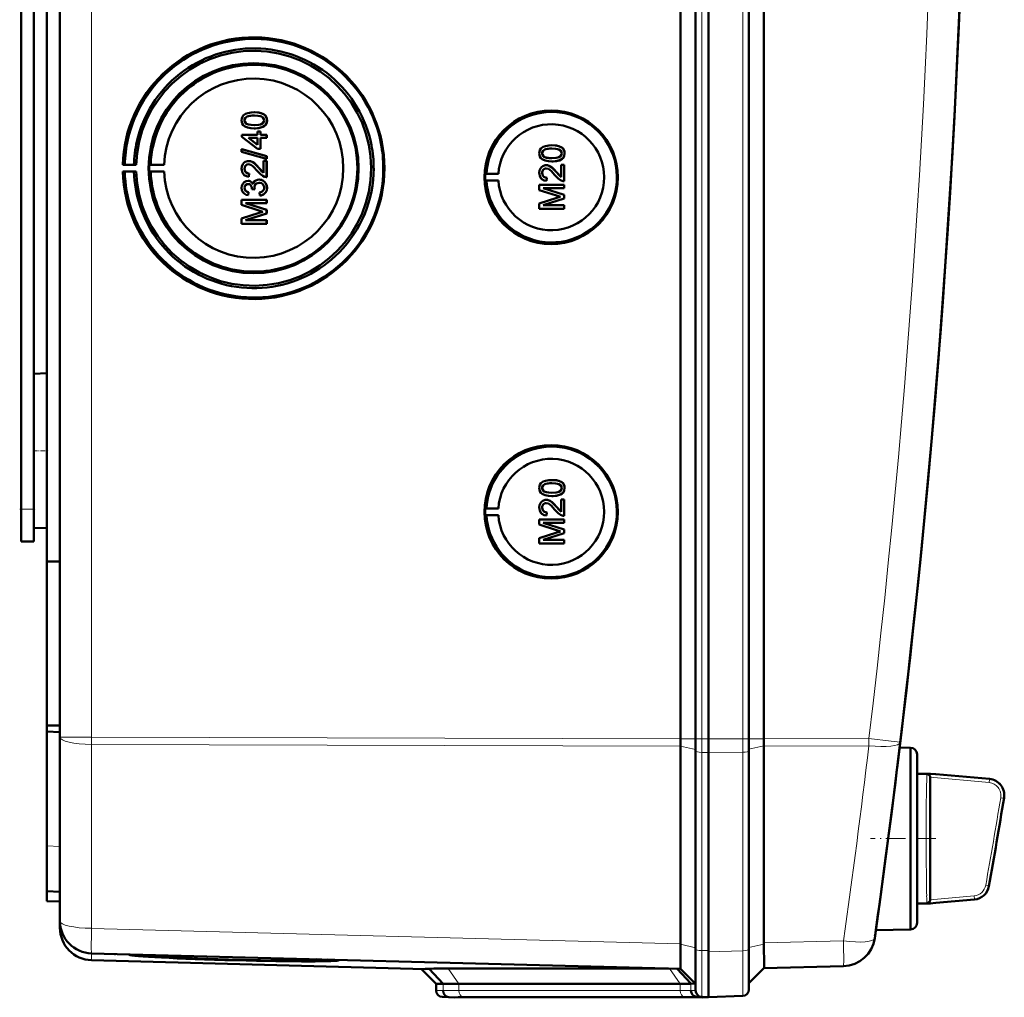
# Model space of a CAD drawing. Extents: x -1595 to 1972, y -1684 to 713.
# Tile 16 of 60: x 476 to 628, y -1412 to -1262. Entities that reach past the tile are written whole.
import ezdxf

# ---------------------------------------------------------------- set-up
doc = ezdxf.new("R2010")
doc.units = 0
doc.linetypes.add('DASHDOT', pattern=[18.5, 12, -3, 0.5, -3])

msp = doc.modelspace()

# ---------------------------------------------------------------- linework, layer by layer
at = {"color": 7, "lineweight": 50}
for p, q in [((578.27, -1372.55), (578.27, -1024.51)), ((580.57, -1024.5), (580.57, -1372.56)), ((582.57, -1024.5), (582.57, -1372.56)), ((588.81, -1372.56), (588.81, -1024.5)), ((591.1, -1372.54), (591.1, -1024.53)), ((482.57, -1372.28), (482.57, -1024.79)), ((582.56, -1039.5), (582.56, -1352.29)), ((478.57, -1321.72), (478.57, -1075.34)), ((480.57, -1199.46), (480.57, -1345.22)), ((476.57, -1337.13), (476.57, -1207.13)), ((512.54, -1275.93), (512.55, -1275.93)), ((511.04, -1277.17), (511.04, -1277.17)), ((511.3, -1277.68), (511.31, -1277.68)), ((514.12, -1278.03), (514.13, -1278.03)), ((514.49, -1277.17), (514.5, -1277.17)), ((510.64, -1279.39), (513.01, -1279.39)), ((510.64, -1279.73), (510.64, -1279.39)), ((513.01, -1281.56), (510.64, -1279.73)), ((512.54, -1278.4), (512.55, -1278.4)), ((513.01, -1278.89), (513.51, -1278.89)), ((513.01, -1279.39), (513.01, -1278.89)), ((513.51, -1278.89), (513.51, -1279.39)), ((513.51, -1278.89), (513.51, -1279.39)), ((513.51, -1278.89), (513.51, -1278.89)), ((513.51, -1279.39), (514.44, -1279.39)), ((514.44, -1279.39), (514.44, -1279.88)), ((514.44, -1279.39), (514.45, -1279.39)), ((514.45, -1279.39), (514.45, -1279.88)), ((511.62, -1279.88), (513.01, -1280.95)), ((513.01, -1279.88), (511.62, -1279.88)), ((511.63, -1279.88), (513.02, -1280.95)), ((513.01, -1280.95), (513.01, -1279.88)), ((513.51, -1279.88), (513.51, -1281.56)), ((513.51, -1279.88), (513.51, -1281.56)), ((514.44, -1279.88), (513.51, -1279.88)), ((514.44, -1279.88), (514.45, -1279.88)), ((558.44, -1281.02), (558.44, -1281.02)), ((510.59, -1281.6), (514.44, -1282.68)), ((510.59, -1282.01), (510.59, -1281.6)), ((510.59, -1281.6), (510.6, -1281.6)), ((514.44, -1283.09), (510.59, -1282.01)), ((510.6, -1281.6), (514.45, -1282.68)), ((513.51, -1281.56), (513.01, -1281.56)), ((513.51, -1281.56), (513.51, -1281.56)), ((514.44, -1282.68), (514.44, -1283.09)), ((514.44, -1282.68), (514.45, -1282.68)), ((514.45, -1282.68), (514.45, -1283.09)), ((556.93, -1282.26), (556.94, -1282.26)), ((557.19, -1282.77), (557.2, -1282.77)), ((560.38, -1282.26), (560.39, -1282.26)), ((492.56, -1284), (492.26, -1284.05)), ((492.26, -1284.05), (494.32, -1284.05)), ((493.99, -1284.03), (492.56, -1284)), ((494.32, -1284.05), (493.99, -1284.03)), ((496.56, -1284.02), (496.35, -1284.05)), ((496.35, -1284.05), (498.63, -1284.05)), ((498.63, -1284.05), (496.56, -1284.02)), ((511.66, -1283.44), (511.66, -1283.44)), ((513.95, -1285.27), (513.95, -1283.39)), ((513.95, -1283.39), (514.44, -1283.39)), ((514.44, -1283.09), (514.45, -1283.09)), ((514.44, -1283.39), (514.44, -1285.91)), ((514.44, -1283.39), (514.45, -1283.39)), ((514.45, -1283.39), (514.45, -1285.91)), ((557.55, -1284.08), (557.55, -1284.08)), ((558.44, -1283.49), (558.44, -1283.49)), ((559.84, -1284.03), (560.34, -1284.03)), ((559.84, -1285.92), (559.84, -1284.03)), ((560.01, -1283.12), (560.02, -1283.12)), ((560.34, -1284.03), (560.34, -1286.55)), ((560.34, -1284.03), (560.34, -1286.55)), ((560.34, -1284.03), (560.34, -1284.03)), ((492.26, -1285.05), (492.56, -1285.1)), ((494.32, -1285.05), (492.26, -1285.05)), ((492.56, -1285.1), (493.99, -1285.07)), ((493.99, -1285.07), (494.32, -1285.05)), ((496.56, -1285.08), (496.35, -1285.05)), ((496.35, -1285.05), (498.63, -1285.05)), ((498.63, -1285.05), (496.56, -1285.08)), ((511.04, -1284.63), (511.04, -1284.63)), ((511.73, -1285.36), (511.68, -1285.86)), ((511.68, -1285.86), (511.69, -1285.86)), ((511.74, -1285.36), (511.69, -1285.86)), ((511.73, -1285.36), (511.74, -1285.36)), ((513.24, -1284.51), (513.95, -1285.27)), ((513.24, -1284.51), (513.24, -1284.51)), ((548.14, -1285.44), (548.34, -1285.41)), ((548.14, -1285.44), (550.18, -1285.44)), ((548.34, -1285.41), (550.18, -1285.44)), ((556.93, -1285.28), (556.94, -1285.28)), ((559.13, -1285.15), (559.84, -1285.91)), ((559.13, -1285.15), (559.13, -1285.15)), ((511.57, -1286.5), (511.58, -1286.5)), ((513.28, -1286.3), (513.29, -1286.3)), ((514.44, -1285.91), (514.45, -1285.91)), ((548.14, -1286.44), (548.34, -1286.47)), ((548.14, -1286.44), (550.18, -1286.44)), ((548.34, -1286.47), (550.18, -1286.44)), ((556.48, -1287.1), (560.34, -1287.1)), ((556.48, -1287.91), (556.48, -1287.1)), ((557.62, -1286.01), (557.57, -1286.5)), ((557.57, -1286.5), (557.58, -1286.5)), ((557.63, -1286.01), (557.58, -1286.5)), ((557.62, -1286.01), (557.63, -1286.01)), ((560.34, -1286.55), (560.34, -1286.55)), ((560.34, -1287.1), (560.34, -1287.64)), ((560.34, -1287.1), (560.34, -1287.64)), ((560.34, -1287.1), (560.34, -1287.1)), ((511.04, -1287.58), (511.04, -1287.58)), ((511.63, -1288.23), (511.58, -1288.72)), ((511.58, -1288.72), (511.59, -1288.72)), ((511.64, -1288.23), (511.59, -1288.72)), ((511.63, -1288.23), (511.64, -1288.23)), ((512.17, -1287.79), (512.18, -1287.72)), ((512.62, -1287.84), (512.17, -1287.79)), ((512.56, -1287.52), (512.57, -1287.52)), ((512.62, -1287.84), (512.62, -1287.84)), ((513.41, -1288.77), (513.36, -1288.28)), ((513.41, -1288.77), (513.41, -1288.77)), ((514.49, -1287.57), (514.5, -1287.57)), ((559.14, -1288.76), (556.48, -1287.91)), ((557.08, -1287.64), (560.34, -1288.67)), ((557.08, -1287.64), (560.34, -1288.67)), ((560.34, -1287.64), (557.08, -1287.64)), ((560.34, -1287.64), (560.34, -1287.64)), ((560.34, -1288.67), (560.34, -1289.24)), ((560.34, -1288.67), (560.34, -1289.24)), ((560.34, -1288.67), (560.34, -1288.67)), ((510.59, -1289.41), (514.44, -1289.41)), ((510.59, -1290.22), (510.59, -1289.41)), ((513.25, -1291.08), (510.59, -1290.22)), ((511.18, -1289.96), (514.44, -1290.99)), ((514.44, -1289.96), (511.18, -1289.96)), ((511.19, -1289.96), (514.45, -1290.99)), ((514.44, -1289.41), (514.44, -1289.96)), ((514.44, -1289.41), (514.45, -1289.41)), ((514.44, -1289.96), (514.45, -1289.96)), ((514.45, -1289.41), (514.45, -1289.96)), ((556.48, -1289.98), (559.19, -1289.12)), ((556.48, -1290.8), (556.48, -1289.98)), ((560.34, -1289.24), (557.08, -1290.26)), ((560.34, -1289.24), (557.08, -1290.26)), ((557.08, -1290.26), (560.34, -1290.26)), ((560.34, -1289.24), (560.34, -1289.24)), ((560.34, -1290.26), (560.34, -1290.8)), ((560.34, -1290.26), (560.34, -1290.8)), ((560.34, -1290.26), (560.34, -1290.26)), ((510.59, -1292.3), (513.29, -1291.44)), ((514.44, -1291.55), (511.18, -1292.58)), ((514.45, -1291.55), (511.19, -1292.58)), ((514.44, -1290.99), (514.44, -1291.55)), ((514.44, -1290.99), (514.45, -1290.99)), ((514.44, -1291.55), (514.45, -1291.55)), ((514.45, -1290.99), (514.45, -1291.55)), ((560.34, -1290.8), (556.48, -1290.8)), ((560.34, -1290.8), (560.34, -1290.8)), ((510.59, -1293.12), (510.59, -1292.3)), ((514.44, -1293.12), (510.59, -1293.12)), ((511.18, -1292.58), (514.44, -1292.58)), ((514.44, -1292.58), (514.44, -1293.12)), ((514.44, -1292.58), (514.45, -1292.58)), ((514.44, -1293.12), (514.45, -1293.12)), ((514.45, -1292.58), (514.45, -1293.12)), ((478.57, -1316.24), (480.57, -1316.18)), ((478.57, -1316.24), (480.57, -1316.18)), ((478.57, -1328.13), (478.57, -1316.24)), ((478.57, -1340.03), (478.57, -1328.13)), ((558.44, -1332.63), (558.44, -1332.63)), ((556.93, -1333.87), (556.94, -1333.87)), ((557.19, -1334.38), (557.2, -1334.38)), ((560.38, -1333.86), (560.39, -1333.86)), ((478.57, -1337.13), (478.57, -1334.54)), ((557.55, -1335.69), (557.55, -1335.69)), ((558.44, -1335.1), (558.44, -1335.1)), ((559.84, -1335.64), (560.34, -1335.64)), ((559.84, -1337.53), (559.84, -1335.64)), ((560.01, -1334.72), (560.02, -1334.72)), ((560.34, -1335.64), (560.34, -1338.16)), ((560.34, -1335.64), (560.34, -1338.16)), ((560.34, -1335.64), (560.34, -1335.64)), ((476.57, -1342.13), (476.57, -1337.13)), ((478.57, -1342.13), (478.57, -1337.13)), ((548.14, -1337.04), (548.34, -1337.01)), ((548.14, -1337.04), (550.18, -1337.04)), ((548.34, -1337.01), (550.18, -1337.04)), ((556.93, -1336.89), (556.94, -1336.89)), ((559.13, -1336.76), (559.84, -1337.52)), ((559.13, -1336.76), (559.13, -1336.76)), ((548.14, -1338.04), (548.34, -1338.07)), ((548.14, -1338.04), (550.18, -1338.04)), ((548.34, -1338.07), (550.18, -1338.04)), ((556.48, -1338.7), (560.34, -1338.7)), ((556.48, -1339.51), (556.48, -1338.7)), ((557.62, -1337.62), (557.57, -1338.11)), ((557.57, -1338.11), (557.58, -1338.11)), ((557.63, -1337.62), (557.58, -1338.11)), ((557.62, -1337.62), (557.63, -1337.62)), ((560.34, -1338.16), (560.34, -1338.16)), ((560.34, -1338.7), (560.34, -1339.25)), ((560.34, -1338.7), (560.34, -1339.25)), ((560.34, -1338.7), (560.34, -1338.7)), ((478.57, -1340.03), (480.57, -1340.08)), ((559.14, -1340.37), (556.48, -1339.51)), ((557.08, -1339.25), (560.34, -1340.27)), ((557.08, -1339.25), (560.34, -1340.27)), ((560.34, -1339.25), (557.08, -1339.25)), ((560.34, -1339.25), (560.34, -1339.25)), ((560.34, -1340.27), (560.34, -1340.84)), ((560.34, -1340.27), (560.34, -1340.84)), ((560.34, -1340.27), (560.34, -1340.27)), ((556.48, -1341.59), (559.19, -1340.73)), ((556.48, -1342.41), (556.48, -1341.59)), ((560.34, -1340.84), (557.08, -1341.86)), ((560.34, -1340.84), (557.08, -1341.86)), ((557.08, -1341.86), (560.34, -1341.86)), ((560.34, -1340.84), (560.34, -1340.84)), ((560.34, -1341.86), (560.34, -1342.41)), ((560.34, -1341.86), (560.34, -1342.41)), ((560.34, -1341.86), (560.34, -1341.86)), ((476.57, -1342.13), (478.57, -1342.13)), ((560.34, -1342.41), (556.48, -1342.41)), ((560.34, -1342.41), (560.34, -1342.41)), ((480.57, -1345.22), (482.57, -1345.2)), ((480.57, -1370.49), (480.57, -1345.22)), ((582.56, -1372.56), (582.56, -1352.29)), ((480.57, -1370.49), (482.57, -1370.51)), ((480.57, -1370.49), (480.57, -1371.43)), ((480.57, -1371.43), (480.57, -1389.07)), ((480.57, -1371.43), (482.57, -1371.53)), ((482.57, -1400.64), (482.57, -1372.28)), ((578.27, -1373.67), (578.27, -1404.15)), ((580.57, -1372.56), (580.57, -1374.41)), ((582.56, -1372.56), (582.56, -1374.64)), ((582.57, -1372.56), (582.57, -1374.64)), ((588.81, -1372.56), (588.81, -1374.38)), ((591.1, -1373.66), (591.1, -1373.64)), ((591.1, -1373.66), (591.1, -1404.03)), ((613.74, -1373.93), (612.05, -1373.88)), ((613.74, -1387.93), (613.74, -1373.93)), ((580.57, -1374.41), (580.57, -1404.98)), ((582.56, -1374.64), (582.56, -1405.41)), ((582.57, -1374.64), (582.57, -1405.21)), ((588.81, -1374.38), (588.81, -1405)), ((614.74, -1374.93), (614.74, -1387.93)), ((614.74, -1377.93), (614.74, -1374.93)), ((611.71, -1376.67), (611.58, -1377.68)), ((614.74, -1377.93), (616.77, -1377.93)), ((616.76, -1378.48), (616.76, -1378.53)), ((617.59, -1378), (616.77, -1377.93)), ((617.6, -1378), (616.77, -1377.93)), ((617.6, -1378), (625.9, -1378.73)), ((616.76, -1378.53), (616.76, -1378.54)), ((616.77, -1378.54), (616.77, -1397.31)), ((480.57, -1396.06), (480.57, -1389.07)), ((613.74, -1397.69), (613.74, -1387.93)), ((614.74, -1387.93), (614.74, -1400.93)), ((480.57, -1397.56), (480.57, -1396.06)), ((482.57, -1396.13), (480.57, -1396.06)), ((480.57, -1397.56), (482.57, -1397.63)), ((613.74, -1401.93), (613.74, -1397.69)), ((614.74, -1397.93), (616.77, -1397.93)), ((614.74, -1400.93), (614.74, -1397.93)), ((617.6, -1397.86), (616.77, -1397.93)), ((623.57, -1397.33), (617.6, -1397.86)), ((482.57, -1401.69), (482.57, -1400.65)), ((613.74, -1401.93), (608.37, -1402.07)), ((578.26, -1404.23), (578.25, -1405.1)), ((578.26, -1404.23), (578.27, -1404.15)), ((608.27, -1402.81), (608.24, -1402.98)), ((578.27, -1408.02), (487.43, -1405.64)), ((491, -1405.73), (491.13, -1405.74)), ((580.57, -1404.98), (580.57, -1411.35)), ((582.56, -1412.38), (582.56, -1405.41)), ((582.57, -1405.21), (582.57, -1405.41)), ((588.81, -1411.2), (588.81, -1405)), ((538.88, -1408.04), (487.43, -1406.69)), ((494.98, -1405.9), (493.26, -1405.86)), ((493.27, -1405.83), (494.98, -1405.88)), ((494.98, -1405.88), (494.97, -1405.84)), ((523.85, -1406.65), (523.87, -1406.59)), ((540.57, -1410.32), (538.27, -1408.02)), ((541.65, -1410.35), (539.51, -1408)), ((542.42, -1407.97), (576.41, -1407.97)), ((579.85, -1410.3), (577.75, -1408.01)), ((578.26, -1408.02), (580.57, -1410.32)), ((591.1, -1407.9), (588.81, -1410.2)), ((603.38, -1407.59), (591.1, -1407.91)), ((540.57, -1411.35), (540.57, -1410.32)), ((541.65, -1410.35), (540.57, -1410.32)), ((578.22, -1410.32), (544.08, -1410.32)), ((580.57, -1410.32), (579.85, -1410.3)), ((542.57, -1412.38), (541.53, -1412.35)), ((543.47, -1412.41), (542.53, -1412.37)), ((543.47, -1412.41), (542.57, -1412.38)), ((579.63, -1412.38), (545.49, -1412.38)), ((579.64, -1412.38), (545.49, -1412.38)), ((581.68, -1412.36), (580.74, -1412.32)), ((581.53, -1412.35), (582.57, -1412.38)), ((582.56, -1412.38), (581.65, -1412.41)), ((582.57, -1412.38), (581.68, -1412.36)), ((587.85, -1412.2), (582.56, -1412.38)), ((582.57, -1412.38), (582.57, -1412.38))]:
    msp.add_line(p, q, dxfattribs=at)
at = {"color": 7, "lineweight": 18}
for p, q in [((581.53, -1024.5), (581.53, -1372.56)), ((587.85, -1372.56), (587.85, -1024.5)), ((487.43, -1372.28), (487.43, -1024.79)), ((476.57, -1337.13), (478.57, -1337.13)), ((487.43, -1372.28), (482.57, -1372.28)), ((487.43, -1372.28), (578.27, -1372.55)), ((487.43, -1372.28), (487.43, -1373.4)), ((578.27, -1373.67), (487.43, -1373.4)), ((487.43, -1401.77), (487.43, -1373.4)), ((578.27, -1372.56), (580.57, -1372.56)), ((578.27, -1373.66), (580.57, -1374.18)), ((581.53, -1372.56), (580.57, -1372.56)), ((581.53, -1372.56), (581.53, -1374.63)), ((582.57, -1372.56), (581.53, -1372.56)), ((587.85, -1372.56), (582.56, -1372.56)), ((587.85, -1372.56), (587.85, -1374.6)), ((587.85, -1372.56), (588.81, -1372.56)), ((591.1, -1372.56), (588.81, -1372.56)), ((591.1, -1373.64), (588.81, -1374.15)), ((591.1, -1372.54), (607.3, -1372.49)), ((607.3, -1373.61), (591.1, -1373.66)), ((581.53, -1374.63), (581.53, -1405.21)), ((581.53, -1374.63), (582.57, -1374.64)), ((587.85, -1374.6), (582.56, -1374.64)), ((587.85, -1374.6), (587.85, -1405.23)), ((611.7, -1376.67), (611.71, -1376.67)), ((611.58, -1377.7), (611.58, -1377.68)), ((616.24, -1378.39), (616.25, -1378.16)), ((616.25, -1378.16), (616.26, -1378.07)), ((616.26, -1378.07), (616.27, -1378.01)), ((616.76, -1378.48), (625.84, -1379.3)), ((616.78, -1377.98), (625.88, -1378.81)), ((625.84, -1379.3), (625.88, -1378.81)), ((628.12, -1381.71), (627.62, -1381.63)), ((480.57, -1389.07), (482.57, -1389.14)), ((625.31, -1395.11), (625.8, -1395.2)), ((616.23, -1397.15), (616.21, -1396.76)), ((616.26, -1397.78), (616.25, -1397.69)), ((616.27, -1397.85), (616.26, -1397.78)), ((623.52, -1396.77), (616.76, -1397.37)), ((623.57, -1397.26), (616.78, -1397.87)), ((623.57, -1397.26), (623.52, -1396.77)), ((487.43, -1401.77), (578.27, -1404.15)), ((578.26, -1404.23), (580.57, -1404.75)), ((591.1, -1404.21), (588.81, -1404.72)), ((591.1, -1404.03), (603.38, -1403.71)), ((608.27, -1402.82), (608.27, -1402.81)), ((487.43, -1406.69), (487.43, -1405.64)), ((581.53, -1405.21), (581.53, -1412.35)), ((582.57, -1405.21), (581.53, -1405.21)), ((582.56, -1405.41), (587.85, -1405.23)), ((544.08, -1410.32), (542.42, -1407.97)), ((578.22, -1410.32), (576.56, -1407.97)), ((541.65, -1411.37), (541.65, -1410.35)), ((544.08, -1411.35), (544.08, -1410.32)), ((578.22, -1411.35), (578.22, -1410.32)), ((579.85, -1411.33), (579.85, -1410.3)), ((541.65, -1411.37), (540.57, -1411.35)), ((578.22, -1411.35), (544.08, -1411.35)), ((580.57, -1411.35), (579.85, -1411.33)), ((542.53, -1412.37), (541.53, -1412.35)), ((578.9, -1412.35), (544.76, -1412.35)), ((581.53, -1412.35), (580.74, -1412.32)), ((581.65, -1412.41), (581.65, -1412.35))]:
    msp.add_line(p, q, dxfattribs=at)
at = {"color": 7, "linetype": 'DASHDOT', "lineweight": 18, "ltscale": 0.060001}
for p, q in [((478.37, -1328.13), (480.77, -1328.13)), ((476.37, -1337.13), (478.77, -1337.13))]:
    msp.add_line(p, q, dxfattribs=at)
at = {"color": 7, "linetype": 'DASHDOT', "lineweight": 18, "ltscale": 0.252676}
msp.add_line((617.64, -1387.93), (607.53, -1387.93), dxfattribs=at)
at = {"color": 7, "lineweight": 50}
for points in [[(510.59, -1277.17), (510.62, -1276.9), (510.7, -1276.65), (510.84, -1276.43), (511.04, -1276.26), (511.19, -1276.17), (511.52, -1276.05), (512.04, -1275.95), (512.54, -1275.93)], [(512.55, -1276.42), (511.99, -1276.45), (511.62, -1276.52), (511.44, -1276.58), (511.28, -1276.68), (511.15, -1276.82), (511.05, -1277.08), (511.04, -1277.17)], [(512.54, -1276.42), (512.17, -1276.43), (511.86, -1276.47), (511.58, -1276.52), (511.44, -1276.57), (511.18, -1276.77), (511.05, -1277.02), (511.04, -1277.17)], [(512.54, -1275.93), (513.07, -1275.95), (513.58, -1276.05), (513.83, -1276.14), (514.06, -1276.27), (514.25, -1276.44), (514.39, -1276.67), (514.47, -1276.92), (514.49, -1277.17)], [(514.05, -1277.17), (514.02, -1276.98), (513.88, -1276.75), (513.63, -1276.57), (513.42, -1276.5), (513.1, -1276.45), (512.54, -1276.42)], [(512.55, -1275.93), (513.05, -1275.95), (513.23, -1275.97), (513.72, -1276.09), (514.07, -1276.27), (514.32, -1276.52), (514.47, -1276.86), (514.5, -1277.17)], [(512.54, -1278.4), (512.02, -1278.38), (511.51, -1278.28), (511.14, -1278.13), (511.03, -1278.06), (510.83, -1277.89), (510.69, -1277.67), (510.61, -1277.41), (510.59, -1277.17)], [(511.04, -1277.17), (511.07, -1277.35), (511.22, -1277.61), (511.31, -1277.68)], [(511.04, -1277.17), (511.05, -1277.29), (511.13, -1277.51), (511.3, -1277.68)], [(511.3, -1277.68), (511.64, -1277.82), (512.02, -1277.88), (512.54, -1277.91)], [(511.31, -1277.68), (511.71, -1277.83), (512.04, -1277.88), (512.55, -1277.91)], [(512.54, -1277.91), (513.2, -1277.87), (513.47, -1277.82), (513.61, -1277.77), (513.87, -1277.59), (514.02, -1277.35), (514.05, -1277.17)], [(514.12, -1278.03), (513.84, -1278.19), (513.36, -1278.33), (512.71, -1278.4), (512.54, -1278.4)], [(514.13, -1278.03), (513.7, -1278.24), (513.22, -1278.36), (512.55, -1278.4)], [(514.49, -1277.17), (514.44, -1277.55), (514.31, -1277.81), (514.12, -1278.03)], [(514.5, -1277.17), (514.45, -1277.55), (514.26, -1277.89), (514.13, -1278.03)], [(556.48, -1282.26), (556.51, -1282), (556.59, -1281.74), (556.73, -1281.52), (556.93, -1281.35), (557.09, -1281.26), (557.42, -1281.14), (557.93, -1281.04), (558.44, -1281.02)], [(558.44, -1281.02), (558.94, -1281.04), (559.12, -1281.06), (559.61, -1281.18), (559.96, -1281.36), (560.21, -1281.61), (560.36, -1281.95), (560.39, -1282.26)], [(558.44, -1281.02), (558.96, -1281.05), (559.47, -1281.14), (559.72, -1281.23), (559.95, -1281.36), (560.14, -1281.53), (560.29, -1281.76), (560.36, -1282.01), (560.38, -1282.26)], [(558.44, -1283.49), (557.91, -1283.47), (557.4, -1283.37), (557.03, -1283.22), (556.92, -1283.16), (556.73, -1282.98), (556.58, -1282.76), (556.51, -1282.5), (556.48, -1282.26)], [(558.43, -1281.52), (558.06, -1281.53), (557.75, -1281.56), (557.47, -1281.61), (557.33, -1281.66), (557.08, -1281.86), (556.94, -1282.12), (556.93, -1282.26)], [(556.93, -1282.26), (556.94, -1282.38), (557.03, -1282.6), (557.19, -1282.77)], [(558.44, -1281.52), (557.88, -1281.54), (557.51, -1281.61), (557.33, -1281.67), (557.17, -1281.77), (557.04, -1281.91), (556.94, -1282.17), (556.94, -1282.26)], [(556.94, -1282.26), (556.96, -1282.44), (557.11, -1282.7), (557.2, -1282.77)], [(557.19, -1282.77), (557.54, -1282.91), (557.91, -1282.97), (558.43, -1283)], [(557.2, -1282.77), (557.6, -1282.93), (557.93, -1282.98), (558.44, -1283)], [(559.94, -1282.26), (559.91, -1282.07), (559.77, -1281.84), (559.52, -1281.66), (559.31, -1281.59), (558.99, -1281.54), (558.43, -1281.52)], [(558.43, -1283), (559.09, -1282.96), (559.36, -1282.91), (559.5, -1282.87), (559.77, -1282.68), (559.91, -1282.44), (559.94, -1282.26)], [(560.38, -1282.26), (560.33, -1282.64), (560.21, -1282.9), (560.01, -1283.12)], [(560.39, -1282.26), (560.34, -1282.64), (560.16, -1282.98), (560.02, -1283.12)], [(510.59, -1284.62), (510.63, -1284.27), (510.76, -1283.94), (510.93, -1283.72), (511.15, -1283.56), (511.48, -1283.45), (511.66, -1283.44)], [(511.67, -1283.93), (511.46, -1283.97), (511.32, -1284.04), (511.18, -1284.18), (511.1, -1284.33), (511.04, -1284.63)], [(511.66, -1283.93), (511.45, -1283.97), (511.27, -1284.07), (511.14, -1284.23), (511.06, -1284.43), (511.04, -1284.63)], [(511.66, -1283.44), (511.95, -1283.47), (512.29, -1283.61), (512.55, -1283.79), (512.96, -1284.19), (513.24, -1284.51)], [(511.66, -1283.44), (511.85, -1283.45), (512.23, -1283.58), (512.56, -1283.8), (512.84, -1284.07), (513.24, -1284.51)], [(513, -1284.97), (512.42, -1284.33), (512.29, -1284.21), (512, -1284.01), (511.66, -1283.93)], [(556.48, -1285.27), (556.52, -1284.91), (556.65, -1284.58), (556.82, -1284.37), (557.04, -1284.21), (557.38, -1284.1), (557.55, -1284.08)], [(557.55, -1284.08), (557.84, -1284.12), (558.18, -1284.26), (558.44, -1284.43), (558.85, -1284.83), (559.13, -1285.15)], [(557.55, -1284.08), (557.74, -1284.1), (558.12, -1284.22), (558.45, -1284.44), (558.74, -1284.71), (559.13, -1285.15)], [(560.02, -1283.12), (559.59, -1283.34), (559.11, -1283.45), (558.44, -1283.49)], [(560.01, -1283.12), (559.73, -1283.28), (559.25, -1283.42), (558.6, -1283.49), (558.44, -1283.49)], [(511.68, -1285.86), (511.32, -1285.78), (511, -1285.61), (510.86, -1285.48), (510.68, -1285.16), (510.6, -1284.8), (510.59, -1284.62)], [(511.04, -1284.63), (511.07, -1284.86), (511.13, -1285.03), (511.3, -1285.23), (511.55, -1285.34), (511.74, -1285.36)], [(511.04, -1284.63), (511.1, -1284.97), (511.22, -1285.16), (511.4, -1285.3), (511.62, -1285.36), (511.73, -1285.36)], [(514.1, -1285.86), (513.84, -1285.74), (513.49, -1285.49), (513, -1284.97)], [(513.24, -1284.51), (513.64, -1284.99), (513.95, -1285.27)], [(557.57, -1286.5), (557.21, -1286.43), (556.89, -1286.25), (556.75, -1286.12), (556.57, -1285.8), (556.49, -1285.44), (556.48, -1285.27)], [(557.55, -1284.58), (557.34, -1284.61), (557.16, -1284.72), (557.03, -1284.88), (556.95, -1285.08), (556.93, -1285.28)], [(556.93, -1285.28), (556.99, -1285.61), (557.11, -1285.81), (557.29, -1285.94), (557.51, -1286), (557.62, -1286.01)], [(557.56, -1284.58), (557.36, -1284.61), (557.21, -1284.69), (557.07, -1284.82), (556.99, -1284.98), (556.94, -1285.28)], [(556.94, -1285.28), (556.96, -1285.5), (557.02, -1285.67), (557.19, -1285.88), (557.44, -1285.99), (557.63, -1286.01)], [(558.89, -1285.61), (558.31, -1284.97), (558.18, -1284.85), (557.89, -1284.66), (557.55, -1284.58)], [(559.99, -1286.5), (559.73, -1286.39), (559.38, -1286.14), (558.89, -1285.61)], [(559.13, -1285.15), (559.53, -1285.64), (559.84, -1285.92)], [(510.59, -1287.6), (510.63, -1287.27), (510.76, -1286.97), (510.97, -1286.72), (511.26, -1286.56), (511.57, -1286.5)], [(511.6, -1286.99), (511.42, -1287.02), (511.2, -1287.15), (511.08, -1287.37), (511.04, -1287.58)], [(511.59, -1286.99), (511.41, -1287.02), (511.25, -1287.11), (511.09, -1287.32), (511.04, -1287.58)], [(511.57, -1286.5), (511.77, -1286.52), (511.95, -1286.59), (512.11, -1286.71), (512.29, -1286.94), (512.34, -1287.03)], [(511.58, -1286.5), (511.77, -1286.52), (511.96, -1286.59), (512.12, -1286.71), (512.25, -1286.85), (512.34, -1287.01)], [(512.18, -1287.72), (512.16, -1287.51), (512.03, -1287.22), (511.89, -1287.07), (511.79, -1287.03), (511.59, -1286.99)], [(512.34, -1287.03), (512.42, -1286.78), (512.58, -1286.57), (512.79, -1286.42), (513.03, -1286.33), (513.28, -1286.3)], [(513.28, -1286.8), (513.06, -1286.83), (512.85, -1286.93), (512.76, -1287), (512.63, -1287.19), (512.57, -1287.41), (512.56, -1287.52)], [(513.29, -1286.8), (513.06, -1286.83), (512.89, -1286.91), (512.69, -1287.1), (512.58, -1287.38), (512.57, -1287.52)], [(513.28, -1286.3), (513.48, -1286.32), (513.85, -1286.44), (514.16, -1286.68), (514.38, -1287.01), (514.48, -1287.39), (514.49, -1287.57)], [(514.05, -1287.56), (514.04, -1287.44), (513.97, -1287.2), (513.83, -1287.01), (513.63, -1286.87), (513.4, -1286.8), (513.28, -1286.8)], [(513.29, -1286.3), (513.68, -1286.36), (513.91, -1286.47), (514.12, -1286.63), (514.28, -1286.83), (514.45, -1287.19), (514.5, -1287.57)], [(511.58, -1288.72), (511.26, -1288.63), (510.98, -1288.47), (510.76, -1288.22), (510.63, -1287.92), (510.59, -1287.6)], [(511.04, -1287.58), (511.07, -1287.77), (511.14, -1287.94), (511.27, -1288.08), (511.42, -1288.17), (511.64, -1288.23)], [(511.04, -1287.58), (511.06, -1287.77), (511.2, -1288.03), (511.36, -1288.14), (511.63, -1288.23)], [(513.36, -1288.28), (513.57, -1288.22), (513.77, -1288.12), (513.99, -1287.88), (514.05, -1287.56)], [(514.5, -1287.57), (514.46, -1287.92), (514.37, -1288.15), (514.23, -1288.36), (513.96, -1288.6), (513.62, -1288.74), (513.41, -1288.77)], [(514.49, -1287.57), (514.45, -1287.93), (514.3, -1288.26), (514.06, -1288.52), (513.91, -1288.62), (513.58, -1288.75), (513.41, -1288.77)], [(556.48, -1333.86), (556.51, -1333.6), (556.59, -1333.35), (556.73, -1333.13), (556.93, -1332.96), (557.09, -1332.87), (557.42, -1332.75), (557.93, -1332.65), (558.44, -1332.63)], [(558.44, -1332.63), (558.94, -1332.65), (559.12, -1332.67), (559.61, -1332.79), (559.96, -1332.97), (560.21, -1333.22), (560.36, -1333.56), (560.39, -1333.86)], [(558.44, -1332.63), (558.96, -1332.65), (559.47, -1332.75), (559.72, -1332.84), (559.95, -1332.96), (560.14, -1333.14), (560.29, -1333.36), (560.36, -1333.62), (560.38, -1333.86)], [(558.44, -1335.1), (557.91, -1335.07), (557.4, -1334.98), (557.03, -1334.83), (556.92, -1334.76), (556.73, -1334.59), (556.58, -1334.36), (556.51, -1334.11), (556.48, -1333.86)], [(558.43, -1333.12), (558.06, -1333.13), (557.75, -1333.16), (557.47, -1333.22), (557.33, -1333.27), (557.08, -1333.46), (556.94, -1333.72), (556.93, -1333.87)], [(556.93, -1333.87), (556.94, -1333.99), (557.03, -1334.21), (557.19, -1334.38)], [(558.44, -1333.12), (557.88, -1333.15), (557.51, -1333.21), (557.33, -1333.28), (557.17, -1333.38), (557.04, -1333.52), (556.94, -1333.78), (556.94, -1333.87)], [(556.94, -1333.87), (556.96, -1334.05), (557.11, -1334.3), (557.2, -1334.38)], [(557.19, -1334.38), (557.54, -1334.52), (557.91, -1334.58), (558.43, -1334.6)], [(557.2, -1334.38), (557.6, -1334.53), (557.93, -1334.58), (558.44, -1334.6)], [(559.94, -1333.86), (559.91, -1333.68), (559.77, -1333.45), (559.52, -1333.26), (559.31, -1333.2), (558.99, -1333.15), (558.43, -1333.12)], [(558.43, -1334.6), (559.09, -1334.57), (559.36, -1334.52), (559.5, -1334.47), (559.77, -1334.29), (559.91, -1334.05), (559.94, -1333.86)], [(560.38, -1333.86), (560.33, -1334.25), (560.21, -1334.51), (560.01, -1334.72)], [(560.39, -1333.86), (560.34, -1334.24), (560.16, -1334.59), (560.02, -1334.72)], [(556.48, -1336.88), (556.52, -1336.52), (556.65, -1336.19), (556.82, -1335.98), (557.04, -1335.82), (557.38, -1335.7), (557.55, -1335.69)], [(557.55, -1335.69), (557.84, -1335.73), (558.18, -1335.86), (558.44, -1336.04), (558.85, -1336.44), (559.13, -1336.76)], [(557.55, -1335.69), (557.74, -1335.71), (558.12, -1335.83), (558.45, -1336.05), (558.74, -1336.32), (559.13, -1336.76)], [(560.02, -1334.72), (559.59, -1334.94), (559.11, -1335.06), (558.44, -1335.1)], [(560.01, -1334.72), (559.73, -1334.89), (559.25, -1335.03), (558.6, -1335.1), (558.44, -1335.1)], [(557.57, -1338.11), (557.21, -1338.04), (556.89, -1337.86), (556.75, -1337.73), (556.57, -1337.41), (556.49, -1337.05), (556.48, -1336.88)], [(557.55, -1336.18), (557.34, -1336.22), (557.16, -1336.33), (557.03, -1336.49), (556.95, -1336.68), (556.93, -1336.89)], [(556.93, -1336.89), (556.99, -1337.22), (557.11, -1337.41), (557.29, -1337.55), (557.51, -1337.61), (557.62, -1337.62)], [(557.56, -1336.18), (557.36, -1336.22), (557.21, -1336.3), (557.07, -1336.43), (556.99, -1336.58), (556.94, -1336.89)], [(556.94, -1336.89), (556.96, -1337.11), (557.02, -1337.28), (557.19, -1337.48), (557.44, -1337.6), (557.63, -1337.62)], [(558.89, -1337.22), (558.31, -1336.58), (558.18, -1336.46), (557.89, -1336.27), (557.55, -1336.18)], [(559.99, -1338.11), (559.73, -1337.99), (559.38, -1337.75), (558.89, -1337.22)], [(559.13, -1336.76), (559.53, -1337.24), (559.84, -1337.53)], [(616.78, -1377.98), (616.78, -1377.98), (616.78, -1377.99), (616.74, -1377.99), (616.27, -1378.01)], [(616.27, -1397.85), (616.72, -1397.86), (616.77, -1397.87), (616.78, -1397.87), (616.78, -1397.87), (616.78, -1397.87)], [(591.1, -1407.9), (591.11, -1407.9), (591.11, -1407.89), (591.13, -1407.81), (591.16, -1407.06), (591.12, -1404.67), (591.1, -1404.21)], [(578.24, -1407.72), (578.26, -1408), (578.26, -1408.01), (578.26, -1408.02)]]:
    msp.add_lwpolyline(points, dxfattribs=at)
at = {"color": 7, "lineweight": 18}
for points in [[(607.3, -1372.49), (610.75, -1372.91), (612.1, -1373.08), (612.13, -1373.08), (612.14, -1373.08)], [(616.63, -1387.93), (616.65, -1383.51), (616.69, -1380.31), (616.74, -1378.87), (616.76, -1378.54)], [(628.12, -1381.71), (628.15, -1381.3), (628.12, -1380.89), (628.02, -1380.49), (627.85, -1380.11), (627.63, -1379.76), (627.35, -1379.46), (627.02, -1379.2), (626.66, -1379.01), (626.27, -1378.87), (625.88, -1378.81)], [(616.76, -1397.31), (616.74, -1396.98), (616.69, -1395.51), (616.63, -1389.54), (616.63, -1387.93)], [(625.8, -1395.2), (625.8, -1395.27), (625.81, -1395.28), (625.81, -1395.28), (625.81, -1395.29)], [(587.85, -1405.23), (587.86, -1410.27), (587.85, -1412.13), (587.85, -1412.19), (587.85, -1412.2)]]:
    msp.add_lwpolyline(points, dxfattribs=at)
at = {"color": 7, "lineweight": 50}
for centre, radius, start, end in [((-844.21, -1198.53), 1466.77, 351.97557, 8.02443), ((-844.21, -1198.53), 1466.77, 353.02402, 6.97598), ((512.5, -1284.54), 19.93, 50.1361, 128.2004), ((512.46, -1284.54), 18.48, 89.1424, 128.1635), ((512.47, -1284.54), 18.48, 50.1161, 89.1447), ((512.5, -1284.55), 19.95, 128.2036, 167.2203), ((512.5, -1284.54), 15.94, 88.9947, 127.951), ((512.5, -1284.55), 15.95, 359.9892, 88.9827), ((512.47, -1284.55), 18.49, 128.1643, 167.1689), ((512.46, -1284.55), 18.49, 11.116, 50.1205), ((512.49, -1284.55), 19.95, 11.1205, 50.1356), ((512.51, -1284.55), 15.95, 127.9515, 166.8926), ((558.38, -1285.93), 10.06, 44.2296, 121.6614), ((558.39, -1285.94), 10.07, 121.6654, 176.9908), ((558.38, -1285.94), 10.07, 326.8449, 44.2344), ((512.44, -1284.55), 13.82, 182.051, 0.0219), ((514.41, -1284.94), 0.972, 251.2031, 271.7229), ((512.49, -1284.55), 19.94, 276.3924, 0.0094), ((512.49, -1284.55), 15.95, 315.4977, 0.0019), ((512.46, -1284.55), 18.49, 315.426, 0.0019), ((558.39, -1285.94), 10.06, 183.0071, 249.4136), ((560.31, -1285.58), 0.972, 251.2031, 271.7229), ((513.8, -1287.48), 1.24, 182.0275, 197.0123), ((513.81, -1287.48), 1.24, 181.9991, 197.0331), ((567.76, -1262.01), 28.1, 252.1439, 253.4495), ((512.47, -1284.55), 18.49, 198.3768, 237.3843), ((512.51, -1284.55), 15.95, 198.6388, 237.5823), ((568.86, -1319.56), 31.94, 106.5638, 107.6251), ((512.5, -1284.55), 19.94, 198.3281, 237.347), ((521.87, -1264.33), 28.1, 252.1439, 253.4495), ((522.96, -1321.88), 31.94, 106.5638, 107.6251), ((558.38, -1285.94), 10.06, 249.4231, 326.8509), ((512.5, -1284.56), 15.94, 276.5435, 315.4973), ((512.5, -1284.56), 15.94, 237.5832, 276.5411), ((512.46, -1284.56), 18.48, 276.4067, 315.4286), ((512.46, -1284.56), 18.48, 237.382, 276.4107), ((512.5, -1284.56), 19.93, 237.3481, 276.3815), ((558.38, -1337.54), 10.06, 44.2296, 121.6614), ((558.39, -1337.54), 10.07, 121.6654, 176.9908), ((558.38, -1337.54), 10.07, 326.8449, 44.2344), ((558.39, -1337.54), 10.06, 183.0071, 249.4136), ((560.31, -1337.19), 0.972, 251.2031, 271.7229), ((567.76, -1313.62), 28.1, 252.1439, 253.4495), ((568.86, -1371.17), 31.94, 106.5638, 107.6251), ((558.38, -1337.55), 10.06, 249.4231, 326.8509), ((613.74, -1374.93), 1, 360, 90), ((-844.21, -1198.53), 1466.77, 351.99436, 352.98416), ((616.28, -1378.41), 0.404, 68.1311, 90.6343), ((616.21, -1378.53), 0.54, 28.9625, 66.8421), ((616.2, -1378.55), 0.568, 7.3684, 29.9976), ((625.68, -1381.22), 2.5, 350.7584, 84.9846), ((-179.57, -1250.23), 818.33, 349.78982, 350.76058), ((623.35, -1394.84), 2.5, 275.0096, 349.7884), ((616.28, -1397.44), 0.405, 269.2718, 291.8375), ((616.24, -1397.36), 0.496, 292.2385, 311.349), ((616.19, -1397.3), 0.573, 311.1765, 330.2896), ((616.2, -1397.3), 0.569, 329.9504, 352.5335), ((616.25, -1397.31), 0.512, 352.7968, 0.0487), ((487.57, -1400.64), 5, 180, 268.5), ((613.74, -1400.93), 1, 270, 0), ((487.57, -1401.69), 5, 180, 268.5), ((603.25, -1402.59), 5, 271.5, 351.9756), ((493.42, -1406.13), 0.335, 96.098, 116.6611), ((495.13, -1406.17), 0.328, 94.8324, 116.5026), ((540.12, -1427.16), 19.17, 91.8477, 93.7257), ((542.06, -1507.89), 99.92, 89.7954, 91.4664), ((543.78, -1492.86), 82.54, 89.7929, 91.4806), ((578.42, -1353.57), 56.75, 269.8016, 271.4475), ((541.57, -1411.35), 1, 179.9996, 268.0001), ((581.57, -1411.35), 1, 180, 268), ((587.81, -1411.2), 1, 272, 360), ((545.25, -1480.13), 67.74, 89.7898, 91.498), ((579.88, -1479.95), 67.57, 88.5012, 90.2139), ((579.88, -1340.66), 71.72, 269.8052, 271.4364)]:
    msp.add_arc(centre, radius, start, end, dxfattribs=at)
at = {"color": 7, "lineweight": 18}
for centre, radius, start, end in [((-844.12, -1198.53), 1461.81, 353.16554, 6.83446), ((-844.09, -1199.65), 1461.78, 351.97558, 353.16537), ((654.23, -1380.17), 38.03, 177.3237, 178.3752), ((764.9, -1383.13), 148.74, 178.444, 179.3011), ((625.66, -1381.28), 1.99, 37.688, 84.7251), ((626.3, -1378.86), 0.424, 162.1119, 172.8479), ((1122.29, -1387.53), 506.16, 179.2968, 180.0452), ((625.65, -1381.28), 2, 14.0196, 37.6456), ((625.64, -1381.3), 2.01, 350.5978, 14.326), ((-179.57, -1250.23), 817.82, 349.7955, 350.75407), ((-179.57, -1250.23), 818.32, 349.79549, 350.75407), ((628.41, -1381.76), 0.296, 151.7104, 170.1156), ((1125.61, -1388.24), 509.47, 179.9645, 180.7079), ((765.31, -1392.7), 149.15, 180.707, 181.5619), ((623.33, -1394.77), 2.01, 275.394, 350.0546), ((623.34, -1394.76), 2.51, 275.2859, 349.939), ((632.2, -1396.66), 15.98, 181.7381, 183.6932), ((623.88, -1397.3), 0.314, 172.3323, 185.4928), ((543.78, -1493.44), 82.1, 89.7918, 91.4868), ((578.42, -1354.07), 57.28, 269.8046, 271.4381), ((544.49, -1487.3), 74.96, 89.7903, 91.4949), ((579.12, -1347.84), 64.5, 269.8063, 271.4331)]:
    msp.add_arc(centre, radius, start, end, dxfattribs=at)
at = {"color": 7, "lineweight": 50}
for centre, major_axis, ratio, start_param, end_param in [((512.43, -1284.55), (0, 20.18), 0.999657, 1.595577, 7.829201), ((512.43, -1284.55), (0, 18.12), 0.999657, 1.598396, 7.826382), ((512.43, -1284.55), (0, 16.2), 0.999657, 1.570796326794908, 7.853981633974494), ((512.44, -1284.55), (0, 13.83), 0.999657, 4.712389, 7.817815), ((558.31, -1285.94), (0, 10.3), 0.999657, 4.712389, 10.995574), ((558.33, -1285.94), (0, -8.17), 0.999657, 4.773641, 10.934322), ((512.5, -1284.55), (0, 19.95), 0.999657, 1.347646, 1.543386), ((512.45, -1284.55), (0, 18.48), 0.999657, 1.346623, 1.542431), ((512.5, -1284.55), (0, 15.95), 0.999657, 1.341927, 1.537397), ((512.45, -1284.55), (0, 18.5), 0.999657, 4.712389, 4.9064), ((512.5, -1284.55), (0, 19.94), 0.999657, 4.712389, 4.906582), ((512.45, -1284.55), (0, 16.12), 0.999657, 1.539765, 1.601828), ((512.5, -1284.55), (0, 19.95), 0.999657, 1.598207, 1.890813), ((512.45, -1284.55), (0, 18.48), 0.999657, 1.599161, 1.891848), ((512.5, -1284.55), (0, 15.95), 0.999657, 1.604196, 1.896234), ((558.34, -1285.94), (0, 10.21), 0.999657, 1.521815, 1.619778), ((558.31, -1337.54), (0, 10.3), 0.999657, 4.712389, 10.995574), ((558.33, -1337.54), (0, -8.17), 0.999657, 4.773641, 10.934322), ((558.34, -1337.54), (0, 10.21), 0.999657, 1.521815, 1.619778), ((578.4, -1372.55), (0.01, 5), 0.026177, 1.57344, 1.797689), ((578.4, -1372.55), (-0.01, -5), 0.026177, 4.712467, 4.715033), ((590.97, -1372.54), (-0.01, 5), 0.026177, 4.490592, 4.712311), ((616.77, -1387.94), (0, 10.01), 0.017446, 6.177853, 6.281655), ((616.77, -1387.92), (0, 10.01), 0.017447, 3.143123, 3.246931), ((590.97, -1402.91), (-0.13, 5), 0.020818, 4.449362, 4.484951), ((578.4, -1403.02), (-0.13, -5), 0.020818, 5.141188, 5.611027), ((509.41, -1406.27), (16.15, -0.42), 0.026181, 3.171524, 6.284941), ((509.41, -1406.27), (-14.44, 0.38), 0.026181, 0.039878, 1.656365), ((509.41, -1406.27), (12.78, -0.33), 0.026181, 3.140294, 6.284941), ((509.41, -1406.27), (12.78, -0.33), 0.026181, 2.986226, 3.13929), ((509.41, -1406.23), (-12.77, 0.33), 0.008724, 6.127951, 6.129122), ((509.41, -1406.27), (-14.44, 0.38), 0.026181, 1.656365, 3.134585), ((514.13, -1406.38), (8.06, -0.22), 0.032897, 0.002226, 0.195742), ((509.41, -1406.23), (14.45, -0.38), 0.008724, 0.135897, 0.136723), ((509.41, -1406.27), (-14.44, 0.38), 0.026181, 3.137143, 3.272853), ((515.27, -1406.41), (10.3, -0.28), 0.032776, 0.002254, 0.154137), ((578.4, -1403.02), (-0.13, -5), 0.020818, 5.611027, 5.937635), ((542.56, -1411.37), (0, -1), 0.910082, 4.712394, 6.248285), ((580.77, -1411.33), (0, -1), 0.910127, 4.712398, 6.248279)]:
    msp.add_ellipse(centre, major_axis=major_axis, ratio=ratio, start_param=start_param, end_param=end_param, dxfattribs=at)
at = {"color": 7, "lineweight": 18}
for centre, major_axis, ratio, start_param, end_param in [((487.57, -1372.28), (5, 0), 0.224951, 3.141593, 4.686209), ((607.17, -1372.49), (-0.01, 5), 0.026177, 4.485496, 4.712311), ((607.17, -1372.49), (4.96, -0.59), 0.220468, 4.765165, 6.283185), ((581.57, -1374.41), (-1, 0), 0.224951, 0, 1.53589), ((587.81, -1374.38), (-1, 0), 0.224951, 1.605703, 3.141593), ((487.57, -1400.64), (5, 0), 0.224951, 3.141593, 4.686209), ((487.57, -1400.64), (0.13, 5), 0.020818, 1.798234, 3.141593), ((603.25, -1402.59), (4.95, -0.7), 0.219379, 4.769732, 6.283185), ((603.25, -1402.59), (-0.13, 5), 0.020818, 3.141593, 4.484951), ((581.57, -1404.98), (-1, 0), 0.224951, 0, 1.53589), ((587.81, -1405), (1, 0), 0.224951, 4.747296, 6.283185), ((544.79, -1411.35), (0, 1), 0.707107, 1.570796, 3.106686), ((578.93, -1411.35), (0, 1), 0.707107, 1.570796, 3.106686)]:
    msp.add_ellipse(centre, major_axis=major_axis, ratio=ratio, start_param=start_param, end_param=end_param, dxfattribs=at)

doc.saveas('drawing.dxf')
